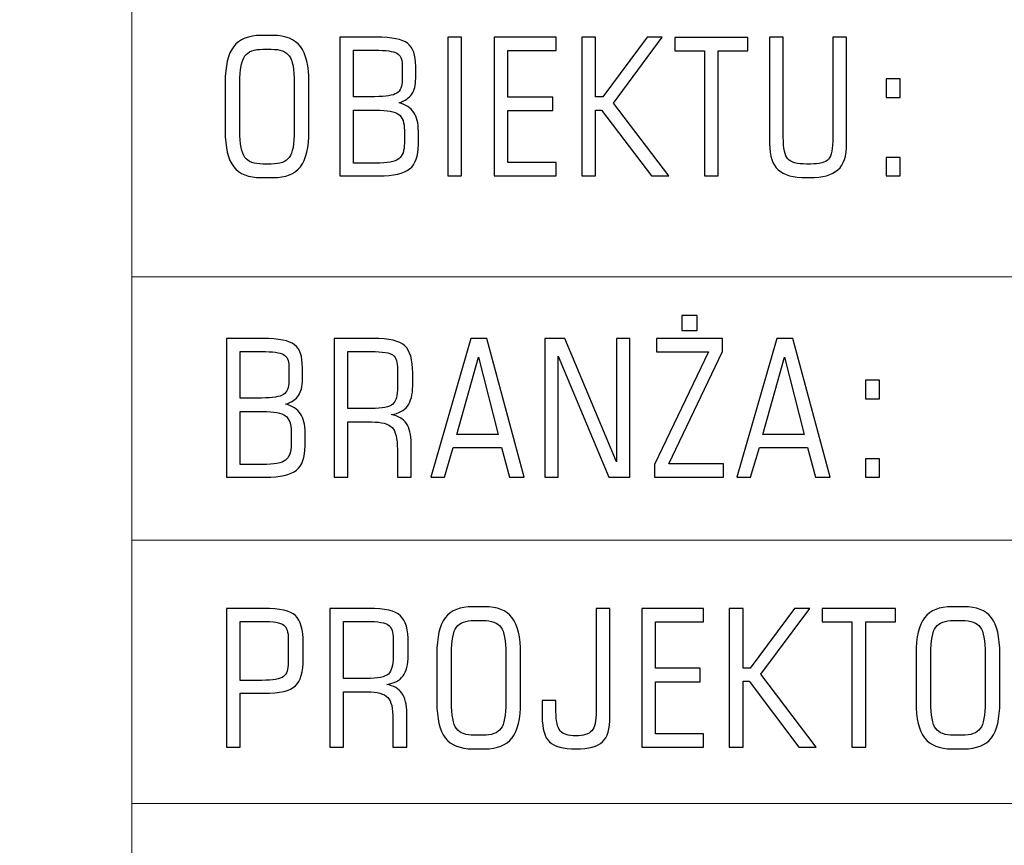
# Model space of a CAD drawing. Header units: metres. Extents: x 6522727 to 6522922, y 5980994 to 5981134.
# Tile 2 of 256: x 6522760.13 to 6522767.54, y 5981008.11 to 5981014.32. Entities that reach past the tile are written whole.
import ezdxf

# ---------------------------------------------------------------- set-up
doc = ezdxf.new("R2010")
doc.units = ezdxf.units.M
doc.header["$MEASUREMENT"] = 0
doc.layers.add('-HYBRIS - PRZYŁĄCZE -  RAMKI', color=7, linetype='Continuous')
doc.layers.add('Level 63', color=7, linetype='Continuous', lineweight=0)

msp = doc.modelspace()

# ---------------------------------------------------------------- linework, layer by layer
at = {"layer": '-HYBRIS - PRZYŁĄCZE -  RAMKI', "color": 7, "lineweight": 20}
msp.add_lwpolyline([(6522760.976, 5980995.4257), (6522810.0819, 5980995.4257), (6522810.0819, 5981022.6016), (6522760.976, 5981022.6016), (6522760.976, 5980995.4257)], close=True, dxfattribs=at)
at = {"layer": '-HYBRIS - PRZYŁĄCZE -  RAMKI', "color": 7}
msp.add_lwpolyline([(6522765.114, 5981011.9841), (6522765.2275, 5981011.9841), (6522765.2275, 5981012.0976), (6522765.114, 5981012.0976), (6522765.114, 5981011.9841)], close=True, dxfattribs=at)
for points, knots in [([(6522762.0381, 5981014.2014), (6522762.133, 5981014.2014), (6522762.2019, 5981014.1738), (6522762.2445, 5981014.1184), (6522762.287, 5981014.0631), (6522762.3083, 5981013.9727), (6522762.3083, 5981013.847), (6522762.3083, 5981013.847), (6522762.3083, 5981013.4848), (6522762.3083, 5981013.4848), (6522762.3083, 5981013.3597), (6522762.287, 5981013.2698), (6522762.2445, 5981013.2149), (6522762.2019, 5981013.16), (6522762.133, 5981013.1327), (6522762.0381, 5981013.1327), (6522762.0381, 5981013.1327), (6522761.9492, 5981013.1327), (6522761.9492, 5981013.1327), (6522761.8535, 5981013.1327), (6522761.7845, 5981013.16), (6522761.7421, 5981013.2149), (6522761.6996, 5981013.2698), (6522761.6783, 5981013.3597), (6522761.6783, 5981013.4848), (6522761.6783, 5981013.4848), (6522761.6783, 5981013.847), (6522761.6783, 5981013.847), (6522761.6783, 5981013.9727), (6522761.6996, 5981014.0631), (6522761.7421, 5981014.1184), (6522761.7845, 5981014.1738), (6522761.8535, 5981014.2014), (6522761.9492, 5981014.2014), (6522761.9492, 5981014.2014), (6522762.0381, 5981014.2014), (6522762.0381, 5981014.2014)], [0, 0, 0, 0, 0.076923, 0.076923, 0.076923, 0.153846, 0.153846, 0.153846, 0.230769, 0.230769, 0.230769, 0.307692, 0.307692, 0.307692, 0.384615, 0.384615, 0.384615, 0.461538, 0.461538, 0.461538, 0.538462, 0.538462, 0.538462, 0.615385, 0.615385, 0.615385, 0.692308, 0.692308, 0.692308, 0.769231, 0.769231, 0.769231, 0.846154, 0.846154, 0.846154, 1, 1, 1, 1]), ([(6522763.1313, 5981013.3815), (6522763.1313, 5981013.2945), (6522763.1095, 5981013.2333), (6522763.0656, 5981013.1983), (6522763.022, 5981013.1631), (6522762.9446, 5981013.1456), (6522762.8338, 5981013.1456), (6522762.8338, 5981013.1456), (6522762.5401, 5981013.1456), (6522762.5401, 5981013.1456), (6522762.5401, 5981013.1456), (6522762.5401, 5981014.1884), (6522762.5401, 5981014.1884), (6522762.5401, 5981014.1884), (6522762.8134, 5981014.1884), (6522762.8134, 5981014.1884), (6522762.9328, 5981014.1884), (6522763.0122, 5981014.1728), (6522763.0517, 5981014.1414), (6522763.0913, 5981014.11), (6522763.1112, 5981014.0527), (6522763.1112, 5981013.9698), (6522763.1112, 5981013.9698), (6522763.1112, 5981013.8787), (6522763.1112, 5981013.8787), (6522763.1112, 5981013.8281), (6522763.1016, 5981013.7888), (6522763.0824, 5981013.7607), (6522763.063, 5981013.7325), (6522763.0309, 5981013.7107), (6522762.9858, 5981013.6946), (6522763.0364, 5981013.6811), (6522763.0733, 5981013.6572), (6522763.0966, 5981013.6234), (6522763.1198, 5981013.5893), (6522763.1313, 5981013.5419), (6522763.1313, 5981013.4805), (6522763.1313, 5981013.4805), (6522763.1313, 5981013.3815), (6522763.1313, 5981013.3815)], [0, 0, 0, 0, 0.071429, 0.071429, 0.071429, 0.142857, 0.142857, 0.142857, 0.214286, 0.214286, 0.214286, 0.285714, 0.285714, 0.285714, 0.357143, 0.357143, 0.357143, 0.428571, 0.428571, 0.428571, 0.5, 0.5, 0.5, 0.571429, 0.571429, 0.571429, 0.642857, 0.642857, 0.642857, 0.714286, 0.714286, 0.714286, 0.785714, 0.785714, 0.785714, 0.857143, 0.857143, 0.857143, 1, 1, 1, 1]), ([(6522763.3519, 5981013.1456), (6522763.3519, 5981013.1456), (6522763.3519, 5981014.1884), (6522763.3519, 5981014.1884), (6522763.3519, 5981014.1884), (6522763.4555, 5981014.1884), (6522763.4555, 5981014.1884), (6522763.4555, 5981014.1884), (6522763.4555, 5981013.1456), (6522763.4555, 5981013.1456), (6522763.4555, 5981013.1456), (6522763.3519, 5981013.1456), (6522763.3519, 5981013.1456)], [0, 0, 0, 0, 0.2, 0.2, 0.2, 0.4, 0.4, 0.4, 0.6, 0.6, 0.6, 1, 1, 1, 1]), ([(6522764.1675, 5981013.2463), (6522764.1675, 5981013.2463), (6522764.1675, 5981013.1456), (6522764.1675, 5981013.1456), (6522764.1675, 5981013.1456), (6522763.7014, 5981013.1456), (6522763.7014, 5981013.1456), (6522763.7014, 5981013.1456), (6522763.7014, 5981014.1884), (6522763.7014, 5981014.1884), (6522763.7014, 5981014.1884), (6522764.1675, 5981014.1884), (6522764.1675, 5981014.1884), (6522764.1675, 5981014.1884), (6522764.1675, 5981014.0877), (6522764.1675, 5981014.0877), (6522764.1675, 5981014.0877), (6522763.805, 5981014.0877), (6522763.805, 5981014.0877), (6522763.805, 5981014.0877), (6522763.805, 5981013.7382), (6522763.805, 5981013.7382), (6522763.805, 5981013.7382), (6522764.1423, 5981013.7382), (6522764.1423, 5981013.7382), (6522764.1423, 5981013.7382), (6522764.1423, 5981013.6375), (6522764.1423, 5981013.6375), (6522764.1423, 5981013.6375), (6522763.805, 5981013.6375), (6522763.805, 5981013.6375), (6522763.805, 5981013.6375), (6522763.805, 5981013.2463), (6522763.805, 5981013.2463), (6522763.805, 5981013.2463), (6522764.1675, 5981013.2463), (6522764.1675, 5981013.2463)], [0, 0, 0, 0, 0.076923, 0.076923, 0.076923, 0.153846, 0.153846, 0.153846, 0.230769, 0.230769, 0.230769, 0.307692, 0.307692, 0.307692, 0.384615, 0.384615, 0.384615, 0.461538, 0.461538, 0.461538, 0.538462, 0.538462, 0.538462, 0.615385, 0.615385, 0.615385, 0.692308, 0.692308, 0.692308, 0.769231, 0.769231, 0.769231, 0.846154, 0.846154, 0.846154, 1, 1, 1, 1]), ([(6522764.3607, 5981013.1456), (6522764.3607, 5981013.1456), (6522764.3607, 5981014.1884), (6522764.3607, 5981014.1884), (6522764.3607, 5981014.1884), (6522764.4643, 5981014.1884), (6522764.4643, 5981014.1884), (6522764.4643, 5981014.1884), (6522764.4643, 5981013.7397), (6522764.4643, 5981013.7397), (6522764.4643, 5981013.7397), (6522764.5175, 5981013.7397), (6522764.5175, 5981013.7397), (6522764.5175, 5981013.7397), (6522764.851, 5981014.1884), (6522764.851, 5981014.1884), (6522764.851, 5981014.1884), (6522764.9661, 5981014.1884), (6522764.9661, 5981014.1884), (6522764.9661, 5981014.1884), (6522764.5983, 5981013.6934), (6522764.5983, 5981013.6934), (6522764.5983, 5981013.6934), (6522765.0138, 5981013.1456), (6522765.0138, 5981013.1456), (6522765.0138, 5981013.1456), (6522764.8841, 5981013.1456), (6522764.8841, 5981013.1456), (6522764.8841, 5981013.1456), (6522764.5091, 5981013.6407), (6522764.5091, 5981013.6407), (6522764.5091, 5981013.6407), (6522764.4643, 5981013.6407), (6522764.4643, 5981013.6407), (6522764.4643, 5981013.6407), (6522764.4643, 5981013.1456), (6522764.4643, 5981013.1456), (6522764.4643, 5981013.1456), (6522764.3607, 5981013.1456), (6522764.3607, 5981013.1456)], [0, 0, 0, 0, 0.071429, 0.071429, 0.071429, 0.142857, 0.142857, 0.142857, 0.214286, 0.214286, 0.214286, 0.285714, 0.285714, 0.285714, 0.357143, 0.357143, 0.357143, 0.428571, 0.428571, 0.428571, 0.5, 0.5, 0.5, 0.571429, 0.571429, 0.571429, 0.642857, 0.642857, 0.642857, 0.714286, 0.714286, 0.714286, 0.785714, 0.785714, 0.785714, 0.857143, 0.857143, 0.857143, 1, 1, 1, 1]), ([(6522765.2832, 5981013.1456), (6522765.2832, 5981013.1456), (6522765.2832, 5981014.0863), (6522765.2832, 5981014.0863), (6522765.2832, 5981014.0863), (6522765.0603, 5981014.0863), (6522765.0603, 5981014.0863), (6522765.0603, 5981014.0863), (6522765.0603, 5981014.187), (6522765.0603, 5981014.187), (6522765.0603, 5981014.187), (6522765.6098, 5981014.187), (6522765.6098, 5981014.187), (6522765.6098, 5981014.187), (6522765.6098, 5981014.0863), (6522765.6098, 5981014.0863), (6522765.6098, 5981014.0863), (6522765.3868, 5981014.0863), (6522765.3868, 5981014.0863), (6522765.3868, 5981014.0863), (6522765.3868, 5981013.1456), (6522765.3868, 5981013.1456), (6522765.3868, 5981013.1456), (6522765.2832, 5981013.1456), (6522765.2832, 5981013.1456)], [0, 0, 0, 0, 0.111111, 0.111111, 0.111111, 0.222222, 0.222222, 0.222222, 0.333333, 0.333333, 0.333333, 0.444444, 0.444444, 0.444444, 0.555556, 0.555556, 0.555556, 0.666667, 0.666667, 0.666667, 0.777778, 0.777778, 0.777778, 1, 1, 1, 1]), ([(6522766.0804, 5981013.2348), (6522766.1477, 5981013.2348), (6522766.1926, 5981013.247), (6522766.2151, 5981013.2712), (6522766.2374, 5981013.2957), (6522766.2487, 5981013.3506), (6522766.2487, 5981013.4364), (6522766.2487, 5981013.4364), (6522766.2487, 5981014.1884), (6522766.2487, 5981014.1884), (6522766.2487, 5981014.1884), (6522766.3522, 5981014.1884), (6522766.3522, 5981014.1884), (6522766.3522, 5981014.1884), (6522766.3522, 5981013.3858), (6522766.3522, 5981013.3858), (6522766.3522, 5981013.2957), (6522766.3306, 5981013.2312), (6522766.2873, 5981013.1916), (6522766.2439, 5981013.1523), (6522766.1731, 5981013.1327), (6522766.0746, 5981013.1327), (6522766.0746, 5981013.1327), (6522766.0502, 5981013.1327), (6522766.0502, 5981013.1327), (6522765.9516, 5981013.1327), (6522765.8809, 5981013.1523), (6522765.8375, 5981013.1916), (6522765.7941, 5981013.2312), (6522765.7726, 5981013.2957), (6522765.7726, 5981013.3858), (6522765.7726, 5981013.3858), (6522765.7726, 5981014.1884), (6522765.7726, 5981014.1884), (6522765.7726, 5981014.1884), (6522765.8761, 5981014.1884), (6522765.8761, 5981014.1884), (6522765.8761, 5981014.1884), (6522765.8761, 5981013.4364), (6522765.8761, 5981013.4364), (6522765.8761, 5981013.353), (6522765.8879, 5981013.2985), (6522765.9111, 5981013.2731), (6522765.9346, 5981013.2475), (6522765.9809, 5981013.2348), (6522766.0502, 5981013.2348), (6522766.0502, 5981013.2348), (6522766.0804, 5981013.2348), (6522766.0804, 5981013.2348)], [0, 0, 0, 0, 0.058824, 0.058824, 0.058824, 0.117647, 0.117647, 0.117647, 0.176471, 0.176471, 0.176471, 0.235294, 0.235294, 0.235294, 0.294118, 0.294118, 0.294118, 0.352941, 0.352941, 0.352941, 0.411765, 0.411765, 0.411765, 0.470588, 0.470588, 0.470588, 0.529412, 0.529412, 0.529412, 0.588235, 0.588235, 0.588235, 0.647059, 0.647059, 0.647059, 0.705882, 0.705882, 0.705882, 0.764706, 0.764706, 0.764706, 0.823529, 0.823529, 0.823529, 0.882353, 0.882353, 0.882353, 1, 1, 1, 1]), ([(6522762.0249, 5981014.0978), (6522762.0249, 5981014.0978), (6522761.9616, 5981014.0978), (6522761.9616, 5981014.0978), (6522761.8957, 5981014.0978), (6522761.8504, 5981014.081), (6522761.826, 5981014.0477), (6522761.8013, 5981014.0142), (6522761.789, 5981013.9473), (6522761.789, 5981013.847), (6522761.789, 5981013.847), (6522761.789, 5981013.4848), (6522761.789, 5981013.4848), (6522761.789, 5981013.3851), (6522761.8013, 5981013.3184), (6522761.826, 5981013.2849), (6522761.8504, 5981013.2516), (6522761.8957, 5981013.2348), (6522761.9616, 5981013.2348), (6522761.9616, 5981013.2348), (6522762.0249, 5981013.2348), (6522762.0249, 5981013.2348), (6522762.0909, 5981013.2348), (6522762.1362, 5981013.2516), (6522762.1606, 5981013.2849), (6522762.1853, 5981013.3184), (6522762.1975, 5981013.3851), (6522762.1975, 5981013.4848), (6522762.1975, 5981013.4848), (6522762.1975, 5981013.847), (6522762.1975, 5981013.847), (6522762.1975, 5981013.9473), (6522762.1853, 5981014.0142), (6522762.1606, 5981014.0477), (6522762.1362, 5981014.081), (6522762.0909, 5981014.0978), (6522762.0249, 5981014.0978)], [0, 0, 0, 0, 0.076923, 0.076923, 0.076923, 0.153846, 0.153846, 0.153846, 0.230769, 0.230769, 0.230769, 0.307692, 0.307692, 0.307692, 0.384615, 0.384615, 0.384615, 0.461538, 0.461538, 0.461538, 0.538462, 0.538462, 0.538462, 0.615385, 0.615385, 0.615385, 0.692308, 0.692308, 0.692308, 0.769231, 0.769231, 0.769231, 0.846154, 0.846154, 0.846154, 1, 1, 1, 1]), ([(6522762.6437, 5981013.7411), (6522762.6437, 5981013.7411), (6522762.8036, 5981013.7411), (6522762.8036, 5981013.7411), (6522762.8868, 5981013.7411), (6522762.9419, 5981013.75), (6522762.9688, 5981013.7677), (6522762.9956, 5981013.7854), (6522763.0091, 5981013.8188), (6522763.0091, 5981013.8674), (6522763.0091, 5981013.8674), (6522763.0091, 5981013.9825), (6522763.0091, 5981013.9825), (6522763.0091, 5981014.0237), (6522762.9959, 5981014.052), (6522762.9695, 5981014.0674), (6522762.9431, 5981014.083), (6522762.8878, 5981014.0906), (6522762.8036, 5981014.0906), (6522762.8036, 5981014.0906), (6522762.6437, 5981014.0906), (6522762.6437, 5981014.0906), (6522762.6437, 5981014.0906), (6522762.6437, 5981013.7411), (6522762.6437, 5981013.7411)], [0, 0, 0, 0, 0.111111, 0.111111, 0.111111, 0.222222, 0.222222, 0.222222, 0.333333, 0.333333, 0.333333, 0.444444, 0.444444, 0.444444, 0.555556, 0.555556, 0.555556, 0.666667, 0.666667, 0.666667, 0.777778, 0.777778, 0.777778, 1, 1, 1, 1]), ([(6522766.6488, 5981013.7353), (6522766.6488, 5981013.7353), (6522766.6488, 5981013.8749), (6522766.6488, 5981013.8749), (6522766.6488, 5981013.8749), (6522766.7552, 5981013.8749), (6522766.7552, 5981013.8749), (6522766.7552, 5981013.8749), (6522766.7552, 5981013.7353), (6522766.7552, 5981013.7353), (6522766.7552, 5981013.7353), (6522766.6488, 5981013.7353), (6522766.6488, 5981013.7353)], [0, 0, 0, 0, 0.2, 0.2, 0.2, 0.4, 0.4, 0.4, 0.6, 0.6, 0.6, 1, 1, 1, 1]), ([(6522763.0263, 5981013.3928), (6522763.0263, 5981013.3928), (6522763.0263, 5981013.4874), (6522763.0263, 5981013.4874), (6522763.0263, 5981013.5459), (6522763.0122, 5981013.586), (6522762.9839, 5981013.6078), (6522762.9554, 5981013.6296), (6522762.8978, 5981013.6404), (6522762.8106, 5981013.6404), (6522762.8106, 5981013.6404), (6522762.6437, 5981013.6404), (6522762.6437, 5981013.6404), (6522762.6437, 5981013.6404), (6522762.6437, 5981013.242), (6522762.6437, 5981013.242), (6522762.6437, 5981013.242), (6522762.8106, 5981013.242), (6522762.8106, 5981013.242), (6522762.8983, 5981013.242), (6522762.9561, 5981013.2527), (6522762.9841, 5981013.2743), (6522763.0122, 5981013.2957), (6522763.0263, 5981013.3352), (6522763.0263, 5981013.3928)], [0, 0, 0, 0, 0.111111, 0.111111, 0.111111, 0.222222, 0.222222, 0.222222, 0.333333, 0.333333, 0.333333, 0.444444, 0.444444, 0.444444, 0.555556, 0.555556, 0.555556, 0.666667, 0.666667, 0.666667, 0.777778, 0.777778, 0.777778, 1, 1, 1, 1]), ([(6522766.6488, 5981013.1456), (6522766.6488, 5981013.1456), (6522766.6488, 5981013.2851), (6522766.6488, 5981013.2851), (6522766.6488, 5981013.2851), (6522766.7552, 5981013.2851), (6522766.7552, 5981013.2851), (6522766.7552, 5981013.2851), (6522766.7552, 5981013.1456), (6522766.7552, 5981013.1456), (6522766.7552, 5981013.1456), (6522766.6488, 5981013.1456), (6522766.6488, 5981013.1456)], [0, 0, 0, 0, 0.2, 0.2, 0.2, 0.4, 0.4, 0.4, 0.6, 0.6, 0.6, 1, 1, 1, 1]), ([(6522762.2795, 5981011.1169), (6522762.2795, 5981011.0298), (6522762.2577, 5981010.9687), (6522762.2138, 5981010.9337), (6522762.1702, 5981010.8985), (6522762.0928, 5981010.881), (6522761.982, 5981010.881), (6522761.982, 5981010.881), (6522761.6883, 5981010.881), (6522761.6883, 5981010.881), (6522761.6883, 5981010.881), (6522761.6883, 5981011.9238), (6522761.6883, 5981011.9238), (6522761.6883, 5981011.9238), (6522761.9616, 5981011.9238), (6522761.9616, 5981011.9238), (6522762.081, 5981011.9238), (6522762.1604, 5981011.9082), (6522762.1999, 5981011.8768), (6522762.2395, 5981011.8454), (6522762.2594, 5981011.7881), (6522762.2594, 5981011.7052), (6522762.2594, 5981011.7052), (6522762.2594, 5981011.6141), (6522762.2594, 5981011.6141), (6522762.2594, 5981011.5635), (6522762.2498, 5981011.5242), (6522762.2306, 5981011.4961), (6522762.2112, 5981011.4678), (6522762.1791, 5981011.446), (6522762.134, 5981011.43), (6522762.1846, 5981011.4165), (6522762.2215, 5981011.3926), (6522762.2448, 5981011.3587), (6522762.268, 5981011.3247), (6522762.2795, 5981011.2772), (6522762.2795, 5981011.2159), (6522762.2795, 5981011.2159), (6522762.2795, 5981011.1169), (6522762.2795, 5981011.1169)], [0, 0, 0, 0, 0.071429, 0.071429, 0.071429, 0.142857, 0.142857, 0.142857, 0.214286, 0.214286, 0.214286, 0.285714, 0.285714, 0.285714, 0.357143, 0.357143, 0.357143, 0.428571, 0.428571, 0.428571, 0.5, 0.5, 0.5, 0.571429, 0.571429, 0.571429, 0.642857, 0.642857, 0.642857, 0.714286, 0.714286, 0.714286, 0.785714, 0.785714, 0.785714, 0.857143, 0.857143, 0.857143, 1, 1, 1, 1]), ([(6522762.6008, 5981011.2967), (6522762.6008, 5981011.2967), (6522762.6008, 5981010.881), (6522762.6008, 5981010.881), (6522762.6008, 5981010.881), (6522762.4972, 5981010.881), (6522762.4972, 5981010.881), (6522762.4972, 5981010.881), (6522762.4972, 5981011.9238), (6522762.4972, 5981011.9238), (6522762.4972, 5981011.9238), (6522762.7909, 5981011.9238), (6522762.7909, 5981011.9238), (6522762.9112, 5981011.9238), (6522762.9908, 5981011.9056), (6522763.0299, 5981011.8689), (6522763.069, 5981011.8325), (6522763.0884, 5981011.7644), (6522763.0884, 5981011.6647), (6522763.0884, 5981011.6647), (6522763.0884, 5981011.5685), (6522763.0884, 5981011.5685), (6522763.0884, 5981011.5016), (6522763.0752, 5981011.4508), (6522763.0491, 5981011.4158), (6522763.023, 5981011.381), (6522762.9822, 5981011.36), (6522762.9271, 5981011.353), (6522762.9786, 5981011.3427), (6522763.0165, 5981011.3202), (6522763.0407, 5981011.2856), (6522763.0649, 5981011.2509), (6522763.0769, 5981011.2015), (6522763.0769, 5981011.1372), (6522763.0769, 5981011.1372), (6522763.0769, 5981010.881), (6522763.0769, 5981010.881), (6522763.0769, 5981010.881), (6522762.9733, 5981010.881), (6522762.9733, 5981010.881), (6522762.9733, 5981010.881), (6522762.9733, 5981011.0895), (6522762.9733, 5981011.0895), (6522762.9733, 5981011.1725), (6522762.9601, 5981011.2276), (6522762.9338, 5981011.2552), (6522762.9074, 5981011.2828), (6522762.8556, 5981011.2967), (6522762.7789, 5981011.2967), (6522762.7789, 5981011.2967), (6522762.6008, 5981011.2967), (6522762.6008, 5981011.2967)], [0, 0, 0, 0, 0.055556, 0.055556, 0.055556, 0.111111, 0.111111, 0.111111, 0.166667, 0.166667, 0.166667, 0.222222, 0.222222, 0.222222, 0.277778, 0.277778, 0.277778, 0.333333, 0.333333, 0.333333, 0.388889, 0.388889, 0.388889, 0.444444, 0.444444, 0.444444, 0.5, 0.5, 0.5, 0.555556, 0.555556, 0.555556, 0.611111, 0.611111, 0.611111, 0.666667, 0.666667, 0.666667, 0.722222, 0.722222, 0.722222, 0.777778, 0.777778, 0.777778, 0.833333, 0.833333, 0.833333, 0.888889, 0.888889, 0.888889, 1, 1, 1, 1]), ([(6522763.2253, 5981010.881), (6522763.2253, 5981010.881), (6522763.5247, 5981011.9238), (6522763.5247, 5981011.9238), (6522763.5247, 5981011.9238), (6522763.6455, 5981011.9238), (6522763.6455, 5981011.9238), (6522763.6455, 5981011.9238), (6522763.9272, 5981010.881), (6522763.9272, 5981010.881), (6522763.9272, 5981010.881), (6522763.8155, 5981010.881), (6522763.8155, 5981010.881), (6522763.8155, 5981010.881), (6522763.7566, 5981011.1054), (6522763.7566, 5981011.1054), (6522763.7566, 5981011.1054), (6522763.3941, 5981011.1054), (6522763.3941, 5981011.1054), (6522763.3941, 5981011.1054), (6522763.3286, 5981010.881), (6522763.3286, 5981010.881), (6522763.3286, 5981010.881), (6522763.2253, 5981010.881), (6522763.2253, 5981010.881)], [0, 0, 0, 0, 0.111111, 0.111111, 0.111111, 0.222222, 0.222222, 0.222222, 0.333333, 0.333333, 0.333333, 0.444444, 0.444444, 0.444444, 0.555556, 0.555556, 0.555556, 0.666667, 0.666667, 0.666667, 0.777778, 0.777778, 0.777778, 1, 1, 1, 1]), ([(6522764.0812, 5981010.881), (6522764.0812, 5981010.881), (6522764.0812, 5981011.9238), (6522764.0812, 5981011.9238), (6522764.0812, 5981011.9238), (6522764.2339, 5981011.9238), (6522764.2339, 5981011.9238), (6522764.2339, 5981011.9238), (6522764.6206, 5981010.9975), (6522764.6206, 5981010.9975), (6522764.6206, 5981010.9975), (6522764.6206, 5981011.9238), (6522764.6206, 5981011.9238), (6522764.6206, 5981011.9238), (6522764.7213, 5981011.9238), (6522764.7213, 5981011.9238), (6522764.7213, 5981011.9238), (6522764.7213, 5981010.881), (6522764.7213, 5981010.881), (6522764.7213, 5981010.881), (6522764.563, 5981010.881), (6522764.563, 5981010.881), (6522764.563, 5981010.881), (6522764.1819, 5981011.791), (6522764.1819, 5981011.791), (6522764.1819, 5981011.791), (6522764.1819, 5981010.881), (6522764.1819, 5981010.881), (6522764.1819, 5981010.881), (6522764.0812, 5981010.881), (6522764.0812, 5981010.881)], [0, 0, 0, 0, 0.090909, 0.090909, 0.090909, 0.181818, 0.181818, 0.181818, 0.272727, 0.272727, 0.272727, 0.363636, 0.363636, 0.363636, 0.454545, 0.454545, 0.454545, 0.545455, 0.545455, 0.545455, 0.636364, 0.636364, 0.636364, 0.727273, 0.727273, 0.727273, 0.818182, 0.818182, 0.818182, 1, 1, 1, 1]), ([(6522764.9071, 5981010.881), (6522764.9071, 5981010.881), (6522764.9071, 5981010.9773), (6522764.9071, 5981010.9773), (6522764.9071, 5981010.9773), (6522765.3132, 5981011.8231), (6522765.3132, 5981011.8231), (6522765.3132, 5981011.8231), (6522764.9212, 5981011.8231), (6522764.9212, 5981011.8231), (6522764.9212, 5981011.8231), (6522764.9212, 5981011.9238), (6522764.9212, 5981011.9238), (6522764.9212, 5981011.9238), (6522765.4194, 5981011.9238), (6522765.4194, 5981011.9238), (6522765.4194, 5981011.9238), (6522765.4194, 5981011.8263), (6522765.4194, 5981011.8263), (6522765.4194, 5981011.8263), (6522765.014, 5981010.9816), (6522765.014, 5981010.9816), (6522765.014, 5981010.9816), (6522765.4264, 5981010.9816), (6522765.4264, 5981010.9816), (6522765.4264, 5981010.9816), (6522765.4264, 5981010.881), (6522765.4264, 5981010.881), (6522765.4264, 5981010.881), (6522764.9071, 5981010.881), (6522764.9071, 5981010.881)], [0, 0, 0, 0, 0.090909, 0.090909, 0.090909, 0.181818, 0.181818, 0.181818, 0.272727, 0.272727, 0.272727, 0.363636, 0.363636, 0.363636, 0.454545, 0.454545, 0.454545, 0.545455, 0.545455, 0.545455, 0.636364, 0.636364, 0.636364, 0.727273, 0.727273, 0.727273, 0.818182, 0.818182, 0.818182, 1, 1, 1, 1]), ([(6522765.527, 5981010.881), (6522765.527, 5981010.881), (6522765.8265, 5981011.9238), (6522765.8265, 5981011.9238), (6522765.8265, 5981011.9238), (6522765.9473, 5981011.9238), (6522765.9473, 5981011.9238), (6522765.9473, 5981011.9238), (6522766.229, 5981010.881), (6522766.229, 5981010.881), (6522766.229, 5981010.881), (6522766.1173, 5981010.881), (6522766.1173, 5981010.881), (6522766.1173, 5981010.881), (6522766.0583, 5981011.1054), (6522766.0583, 5981011.1054), (6522766.0583, 5981011.1054), (6522765.6958, 5981011.1054), (6522765.6958, 5981011.1054), (6522765.6958, 5981011.1054), (6522765.6304, 5981010.881), (6522765.6304, 5981010.881), (6522765.6304, 5981010.881), (6522765.527, 5981010.881), (6522765.527, 5981010.881)], [0, 0, 0, 0, 0.111111, 0.111111, 0.111111, 0.222222, 0.222222, 0.222222, 0.333333, 0.333333, 0.333333, 0.444444, 0.444444, 0.444444, 0.555556, 0.555556, 0.555556, 0.666667, 0.666667, 0.666667, 0.777778, 0.777778, 0.777778, 1, 1, 1, 1]), ([(6522761.7919, 5981011.4765), (6522761.7919, 5981011.4765), (6522761.9518, 5981011.4765), (6522761.9518, 5981011.4765), (6522762.035, 5981011.4765), (6522762.0901, 5981011.4853), (6522762.117, 5981011.5031), (6522762.1438, 5981011.5208), (6522762.1573, 5981011.5541), (6522762.1573, 5981011.6028), (6522762.1573, 5981011.6028), (6522762.1573, 5981011.7179), (6522762.1573, 5981011.7179), (6522762.1573, 5981011.7591), (6522762.1441, 5981011.7874), (6522762.1177, 5981011.8028), (6522762.0913, 5981011.8183), (6522762.036, 5981011.826), (6522761.9518, 5981011.826), (6522761.9518, 5981011.826), (6522761.7919, 5981011.826), (6522761.7919, 5981011.826), (6522761.7919, 5981011.826), (6522761.7919, 5981011.4765), (6522761.7919, 5981011.4765)], [0, 0, 0, 0, 0.111111, 0.111111, 0.111111, 0.222222, 0.222222, 0.222222, 0.333333, 0.333333, 0.333333, 0.444444, 0.444444, 0.444444, 0.555556, 0.555556, 0.555556, 0.666667, 0.666667, 0.666667, 0.777778, 0.777778, 0.777778, 1, 1, 1, 1]), ([(6522762.7748, 5981011.826), (6522762.7748, 5981011.826), (6522762.6008, 5981011.826), (6522762.6008, 5981011.826), (6522762.6008, 5981011.826), (6522762.6008, 5981011.3974), (6522762.6008, 5981011.3974), (6522762.6008, 5981011.3974), (6522762.7748, 5981011.3974), (6522762.7748, 5981011.3974), (6522762.8599, 5981011.3974), (6522762.9146, 5981011.4084), (6522762.9386, 5981011.4307), (6522762.9628, 5981011.453), (6522762.9747, 5981011.4957), (6522762.9747, 5981011.5587), (6522762.9747, 5981011.5587), (6522762.9747, 5981011.6934), (6522762.9747, 5981011.6934), (6522762.9747, 5981011.745), (6522762.9635, 5981011.7797), (6522762.9407, 5981011.7982), (6522762.918, 5981011.8166), (6522762.8628, 5981011.826), (6522762.7748, 5981011.826)], [0, 0, 0, 0, 0.111111, 0.111111, 0.111111, 0.222222, 0.222222, 0.222222, 0.333333, 0.333333, 0.333333, 0.444444, 0.444444, 0.444444, 0.555556, 0.555556, 0.555556, 0.666667, 0.666667, 0.666667, 0.777778, 0.777778, 0.777778, 1, 1, 1, 1]), ([(6522763.4207, 5981011.2017), (6522763.4207, 5981011.2017), (6522763.7304, 5981011.2017), (6522763.7304, 5981011.2017), (6522763.7304, 5981011.2017), (6522763.5823, 5981011.7826), (6522763.5823, 5981011.7826), (6522763.5823, 5981011.7826), (6522763.4207, 5981011.2017), (6522763.4207, 5981011.2017)], [0, 0, 0, 0, 0.25, 0.25, 0.25, 0.5, 0.5, 0.5, 1, 1, 1, 1]), ([(6522765.7224, 5981011.2017), (6522765.7224, 5981011.2017), (6522766.0322, 5981011.2017), (6522766.0322, 5981011.2017), (6522766.0322, 5981011.2017), (6522765.884, 5981011.7826), (6522765.884, 5981011.7826), (6522765.884, 5981011.7826), (6522765.7224, 5981011.2017), (6522765.7224, 5981011.2017)], [0, 0, 0, 0, 0.25, 0.25, 0.25, 0.5, 0.5, 0.5, 1, 1, 1, 1]), ([(6522766.4932, 5981011.4707), (6522766.4932, 5981011.4707), (6522766.4932, 5981011.6102), (6522766.4932, 5981011.6102), (6522766.4932, 5981011.6102), (6522766.5996, 5981011.6102), (6522766.5996, 5981011.6102), (6522766.5996, 5981011.6102), (6522766.5996, 5981011.4707), (6522766.5996, 5981011.4707), (6522766.5996, 5981011.4707), (6522766.4932, 5981011.4707), (6522766.4932, 5981011.4707)], [0, 0, 0, 0, 0.2, 0.2, 0.2, 0.4, 0.4, 0.4, 0.6, 0.6, 0.6, 1, 1, 1, 1]), ([(6522762.1745, 5981011.1281), (6522762.1745, 5981011.1281), (6522762.1745, 5981011.2228), (6522762.1745, 5981011.2228), (6522762.1745, 5981011.2813), (6522762.1604, 5981011.3214), (6522762.1321, 5981011.3432), (6522762.1036, 5981011.365), (6522762.046, 5981011.3758), (6522761.9588, 5981011.3758), (6522761.9588, 5981011.3758), (6522761.7919, 5981011.3758), (6522761.7919, 5981011.3758), (6522761.7919, 5981011.3758), (6522761.7919, 5981010.9773), (6522761.7919, 5981010.9773), (6522761.7919, 5981010.9773), (6522761.9588, 5981010.9773), (6522761.9588, 5981010.9773), (6522762.0465, 5981010.9773), (6522762.1043, 5981010.9881), (6522762.1323, 5981011.0097), (6522762.1604, 5981011.0311), (6522762.1745, 5981011.0706), (6522762.1745, 5981011.1281)], [0, 0, 0, 0, 0.111111, 0.111111, 0.111111, 0.222222, 0.222222, 0.222222, 0.333333, 0.333333, 0.333333, 0.444444, 0.444444, 0.444444, 0.555556, 0.555556, 0.555556, 0.666667, 0.666667, 0.666667, 0.777778, 0.777778, 0.777778, 1, 1, 1, 1]), ([(6522766.4932, 5981010.881), (6522766.4932, 5981010.881), (6522766.4932, 5981011.0205), (6522766.4932, 5981011.0205), (6522766.4932, 5981011.0205), (6522766.5996, 5981011.0205), (6522766.5996, 5981011.0205), (6522766.5996, 5981011.0205), (6522766.5996, 5981010.881), (6522766.5996, 5981010.881), (6522766.5996, 5981010.881), (6522766.4932, 5981010.881), (6522766.4932, 5981010.881)], [0, 0, 0, 0, 0.2, 0.2, 0.2, 0.4, 0.4, 0.4, 0.6, 0.6, 0.6, 1, 1, 1, 1]), ([(6522762.2651, 5981009.5167), (6522762.2651, 5981009.4163), (6522762.2457, 5981009.3482), (6522762.2069, 5981009.3122), (6522762.1681, 5981009.276), (6522762.0887, 5981009.2581), (6522761.9688, 5981009.2581), (6522761.9688, 5981009.2581), (6522761.7919, 5981009.2581), (6522761.7919, 5981009.2581), (6522761.7919, 5981009.2581), (6522761.7919, 5981008.8524), (6522761.7919, 5981008.8524), (6522761.7919, 5981008.8524), (6522761.6883, 5981008.8524), (6522761.6883, 5981008.8524), (6522761.6883, 5981008.8524), (6522761.6883, 5981009.8953), (6522761.6883, 5981009.8953), (6522761.6883, 5981009.8953), (6522761.9688, 5981009.8953), (6522761.9688, 5981009.8953), (6522762.0887, 5981009.8953), (6522762.1681, 5981009.877), (6522762.2069, 5981009.8408), (6522762.2457, 5981009.8044), (6522762.2651, 5981009.7363), (6522762.2651, 5981009.6359), (6522762.2651, 5981009.6359), (6522762.2651, 5981009.5167), (6522762.2651, 5981009.5167)], [0, 0, 0, 0, 0.090909, 0.090909, 0.090909, 0.181818, 0.181818, 0.181818, 0.272727, 0.272727, 0.272727, 0.363636, 0.363636, 0.363636, 0.454545, 0.454545, 0.454545, 0.545455, 0.545455, 0.545455, 0.636364, 0.636364, 0.636364, 0.727273, 0.727273, 0.727273, 0.818182, 0.818182, 0.818182, 1, 1, 1, 1]), ([(6522762.5677, 5981009.2681), (6522762.5677, 5981009.2681), (6522762.5677, 5981008.8524), (6522762.5677, 5981008.8524), (6522762.5677, 5981008.8524), (6522762.4641, 5981008.8524), (6522762.4641, 5981008.8524), (6522762.4641, 5981008.8524), (6522762.4641, 5981009.8953), (6522762.4641, 5981009.8953), (6522762.4641, 5981009.8953), (6522762.7578, 5981009.8953), (6522762.7578, 5981009.8953), (6522762.8782, 5981009.8953), (6522762.9578, 5981009.877), (6522762.9968, 5981009.8404), (6522763.0359, 5981009.8039), (6522763.0553, 5981009.7358), (6522763.0553, 5981009.6361), (6522763.0553, 5981009.6361), (6522763.0553, 5981009.54), (6522763.0553, 5981009.54), (6522763.0553, 5981009.4731), (6522763.0421, 5981009.4223), (6522763.016, 5981009.3873), (6522762.9899, 5981009.3525), (6522762.9491, 5981009.3314), (6522762.894, 5981009.3245), (6522762.9455, 5981009.3142), (6522762.9834, 5981009.2916), (6522763.0076, 5981009.2571), (6522763.0318, 5981009.2223), (6522763.0438, 5981009.173), (6522763.0438, 5981009.1087), (6522763.0438, 5981009.1087), (6522763.0438, 5981008.8524), (6522763.0438, 5981008.8524), (6522763.0438, 5981008.8524), (6522762.9403, 5981008.8524), (6522762.9403, 5981008.8524), (6522762.9403, 5981008.8524), (6522762.9403, 5981009.061), (6522762.9403, 5981009.061), (6522762.9403, 5981009.1439), (6522762.9271, 5981009.1991), (6522762.9007, 5981009.2266), (6522762.8743, 5981009.2542), (6522762.8226, 5981009.2681), (6522762.7458, 5981009.2681), (6522762.7458, 5981009.2681), (6522762.5677, 5981009.2681), (6522762.5677, 5981009.2681)], [0, 0, 0, 0, 0.055556, 0.055556, 0.055556, 0.111111, 0.111111, 0.111111, 0.166667, 0.166667, 0.166667, 0.222222, 0.222222, 0.222222, 0.277778, 0.277778, 0.277778, 0.333333, 0.333333, 0.333333, 0.388889, 0.388889, 0.388889, 0.444444, 0.444444, 0.444444, 0.5, 0.5, 0.5, 0.555556, 0.555556, 0.555556, 0.611111, 0.611111, 0.611111, 0.666667, 0.666667, 0.666667, 0.722222, 0.722222, 0.722222, 0.777778, 0.777778, 0.777778, 0.833333, 0.833333, 0.833333, 0.888889, 0.888889, 0.888889, 1, 1, 1, 1]), ([(6522763.6297, 5981009.9082), (6522763.7247, 5981009.9082), (6522763.7935, 5981009.8806), (6522763.8361, 5981009.8253), (6522763.8786, 5981009.7699), (6522763.8999, 5981009.6795), (6522763.8999, 5981009.5539), (6522763.8999, 5981009.5539), (6522763.8999, 5981009.1917), (6522763.8999, 5981009.1917), (6522763.8999, 5981009.0665), (6522763.8786, 5981008.9766), (6522763.8361, 5981008.9217), (6522763.7935, 5981008.8668), (6522763.7247, 5981008.8395), (6522763.6297, 5981008.8395), (6522763.6297, 5981008.8395), (6522763.5408, 5981008.8395), (6522763.5408, 5981008.8395), (6522763.4452, 5981008.8395), (6522763.3761, 5981008.8668), (6522763.3337, 5981008.9217), (6522763.2913, 5981008.9766), (6522763.2699, 5981009.0665), (6522763.2699, 5981009.1917), (6522763.2699, 5981009.1917), (6522763.2699, 5981009.5539), (6522763.2699, 5981009.5539), (6522763.2699, 5981009.6795), (6522763.2913, 5981009.7699), (6522763.3337, 5981009.8253), (6522763.3761, 5981009.8806), (6522763.4452, 5981009.9082), (6522763.5408, 5981009.9082), (6522763.5408, 5981009.9082), (6522763.6297, 5981009.9082), (6522763.6297, 5981009.9082)], [0, 0, 0, 0, 0.076923, 0.076923, 0.076923, 0.153846, 0.153846, 0.153846, 0.230769, 0.230769, 0.230769, 0.307692, 0.307692, 0.307692, 0.384615, 0.384615, 0.384615, 0.461538, 0.461538, 0.461538, 0.538462, 0.538462, 0.538462, 0.615385, 0.615385, 0.615385, 0.692308, 0.692308, 0.692308, 0.769231, 0.769231, 0.769231, 0.846154, 0.846154, 0.846154, 1, 1, 1, 1]), ([(6522764.5719, 5981009.8953), (6522764.5719, 5981009.8953), (6522764.5719, 5981009.0826), (6522764.5719, 5981009.0826), (6522764.5719, 5981008.9903), (6522764.5535, 5981008.9267), (6522764.5168, 5981008.8917), (6522764.4801, 5981008.857), (6522764.4134, 5981008.8395), (6522764.3171, 5981008.8395), (6522764.2205, 5981008.8395), (6522764.1541, 5981008.857), (6522764.1176, 5981008.8917), (6522764.0809, 5981008.9267), (6522764.0627, 5981008.9903), (6522764.0627, 5981009.0826), (6522764.0627, 5981009.0826), (6522764.0627, 5981009.2034), (6522764.0627, 5981009.2034), (6522764.0627, 5981009.2034), (6522764.1663, 5981009.2034), (6522764.1663, 5981009.2034), (6522764.1663, 5981009.2034), (6522764.1663, 5981009.1212), (6522764.1663, 5981009.1212), (6522764.1663, 5981009.0483), (6522764.1768, 5981008.9994), (6522764.1979, 5981008.9745), (6522764.219, 5981008.9497), (6522764.2583, 5981008.9373), (6522764.3159, 5981008.9373), (6522764.3739, 5981008.9373), (6522764.4139, 5981008.95), (6522764.4358, 5981008.9752), (6522764.4576, 5981009.0006), (6522764.4684, 5981009.0492), (6522764.4684, 5981009.1212), (6522764.4684, 5981009.1212), (6522764.4684, 5981009.8953), (6522764.4684, 5981009.8953), (6522764.4684, 5981009.8953), (6522764.5719, 5981009.8953), (6522764.5719, 5981009.8953)], [0, 0, 0, 0, 0.066667, 0.066667, 0.066667, 0.133333, 0.133333, 0.133333, 0.2, 0.2, 0.2, 0.266667, 0.266667, 0.266667, 0.333333, 0.333333, 0.333333, 0.4, 0.4, 0.4, 0.466667, 0.466667, 0.466667, 0.533333, 0.533333, 0.533333, 0.6, 0.6, 0.6, 0.666667, 0.666667, 0.666667, 0.733333, 0.733333, 0.733333, 0.8, 0.8, 0.8, 0.866667, 0.866667, 0.866667, 1, 1, 1, 1]), ([(6522765.2768, 5981008.9531), (6522765.2768, 5981008.9531), (6522765.2768, 5981008.8524), (6522765.2768, 5981008.8524), (6522765.2768, 5981008.8524), (6522764.8107, 5981008.8524), (6522764.8107, 5981008.8524), (6522764.8107, 5981008.8524), (6522764.8107, 5981009.8953), (6522764.8107, 5981009.8953), (6522764.8107, 5981009.8953), (6522765.2768, 5981009.8953), (6522765.2768, 5981009.8953), (6522765.2768, 5981009.8953), (6522765.2768, 5981009.7946), (6522765.2768, 5981009.7946), (6522765.2768, 5981009.7946), (6522764.9143, 5981009.7946), (6522764.9143, 5981009.7946), (6522764.9143, 5981009.7946), (6522764.9143, 5981009.445), (6522764.9143, 5981009.445), (6522764.9143, 5981009.445), (6522765.2516, 5981009.445), (6522765.2516, 5981009.445), (6522765.2516, 5981009.445), (6522765.2516, 5981009.3444), (6522765.2516, 5981009.3444), (6522765.2516, 5981009.3444), (6522764.9143, 5981009.3444), (6522764.9143, 5981009.3444), (6522764.9143, 5981009.3444), (6522764.9143, 5981008.9531), (6522764.9143, 5981008.9531), (6522764.9143, 5981008.9531), (6522765.2768, 5981008.9531), (6522765.2768, 5981008.9531)], [0, 0, 0, 0, 0.076923, 0.076923, 0.076923, 0.153846, 0.153846, 0.153846, 0.230769, 0.230769, 0.230769, 0.307692, 0.307692, 0.307692, 0.384615, 0.384615, 0.384615, 0.461538, 0.461538, 0.461538, 0.538462, 0.538462, 0.538462, 0.615385, 0.615385, 0.615385, 0.692308, 0.692308, 0.692308, 0.769231, 0.769231, 0.769231, 0.846154, 0.846154, 0.846154, 1, 1, 1, 1]), ([(6522765.47, 5981008.8524), (6522765.47, 5981008.8524), (6522765.47, 5981009.8953), (6522765.47, 5981009.8953), (6522765.47, 5981009.8953), (6522765.5736, 5981009.8953), (6522765.5736, 5981009.8953), (6522765.5736, 5981009.8953), (6522765.5736, 5981009.4465), (6522765.5736, 5981009.4465), (6522765.5736, 5981009.4465), (6522765.6268, 5981009.4465), (6522765.6268, 5981009.4465), (6522765.6268, 5981009.4465), (6522765.9603, 5981009.8953), (6522765.9603, 5981009.8953), (6522765.9603, 5981009.8953), (6522766.0753, 5981009.8953), (6522766.0753, 5981009.8953), (6522766.0753, 5981009.8953), (6522765.7076, 5981009.4002), (6522765.7076, 5981009.4002), (6522765.7076, 5981009.4002), (6522766.123, 5981008.8524), (6522766.123, 5981008.8524), (6522766.123, 5981008.8524), (6522765.9933, 5981008.8524), (6522765.9933, 5981008.8524), (6522765.9933, 5981008.8524), (6522765.6184, 5981009.3475), (6522765.6184, 5981009.3475), (6522765.6184, 5981009.3475), (6522765.5736, 5981009.3475), (6522765.5736, 5981009.3475), (6522765.5736, 5981009.3475), (6522765.5736, 5981008.8524), (6522765.5736, 5981008.8524), (6522765.5736, 5981008.8524), (6522765.47, 5981008.8524), (6522765.47, 5981008.8524)], [0, 0, 0, 0, 0.071429, 0.071429, 0.071429, 0.142857, 0.142857, 0.142857, 0.214286, 0.214286, 0.214286, 0.285714, 0.285714, 0.285714, 0.357143, 0.357143, 0.357143, 0.428571, 0.428571, 0.428571, 0.5, 0.5, 0.5, 0.571429, 0.571429, 0.571429, 0.642857, 0.642857, 0.642857, 0.714286, 0.714286, 0.714286, 0.785714, 0.785714, 0.785714, 0.857143, 0.857143, 0.857143, 1, 1, 1, 1]), ([(6522766.3925, 5981008.8524), (6522766.3925, 5981008.8524), (6522766.3925, 5981009.7932), (6522766.3925, 5981009.7932), (6522766.3925, 5981009.7932), (6522766.1695, 5981009.7932), (6522766.1695, 5981009.7932), (6522766.1695, 5981009.7932), (6522766.1695, 5981009.8938), (6522766.1695, 5981009.8938), (6522766.1695, 5981009.8938), (6522766.719, 5981009.8938), (6522766.719, 5981009.8938), (6522766.719, 5981009.8938), (6522766.719, 5981009.7932), (6522766.719, 5981009.7932), (6522766.719, 5981009.7932), (6522766.4961, 5981009.7932), (6522766.4961, 5981009.7932), (6522766.4961, 5981009.7932), (6522766.4961, 5981008.8524), (6522766.4961, 5981008.8524), (6522766.4961, 5981008.8524), (6522766.3925, 5981008.8524), (6522766.3925, 5981008.8524)], [0, 0, 0, 0, 0.111111, 0.111111, 0.111111, 0.222222, 0.222222, 0.222222, 0.333333, 0.333333, 0.333333, 0.444444, 0.444444, 0.444444, 0.555556, 0.555556, 0.555556, 0.666667, 0.666667, 0.666667, 0.777778, 0.777778, 0.777778, 1, 1, 1, 1]), ([(6522767.2345, 5981009.9082), (6522767.3294, 5981009.9082), (6522767.3982, 5981009.8806), (6522767.4409, 5981009.8253), (6522767.4833, 5981009.7699), (6522767.5047, 5981009.6795), (6522767.5047, 5981009.5539), (6522767.5047, 5981009.5539), (6522767.5047, 5981009.1917), (6522767.5047, 5981009.1917), (6522767.5047, 5981009.0665), (6522767.4833, 5981008.9766), (6522767.4409, 5981008.9217), (6522767.3982, 5981008.8668), (6522767.3294, 5981008.8395), (6522767.2345, 5981008.8395), (6522767.2345, 5981008.8395), (6522767.1455, 5981008.8395), (6522767.1455, 5981008.8395), (6522767.0499, 5981008.8395), (6522766.9808, 5981008.8668), (6522766.9384, 5981008.9217), (6522766.896, 5981008.9766), (6522766.8746, 5981009.0665), (6522766.8746, 5981009.1917), (6522766.8746, 5981009.1917), (6522766.8746, 5981009.5539), (6522766.8746, 5981009.5539), (6522766.8746, 5981009.6795), (6522766.896, 5981009.7699), (6522766.9384, 5981009.8253), (6522766.9808, 5981009.8806), (6522767.0499, 5981009.9082), (6522767.1455, 5981009.9082), (6522767.1455, 5981009.9082), (6522767.2345, 5981009.9082), (6522767.2345, 5981009.9082)], [0, 0, 0, 0, 0.076923, 0.076923, 0.076923, 0.153846, 0.153846, 0.153846, 0.230769, 0.230769, 0.230769, 0.307692, 0.307692, 0.307692, 0.384615, 0.384615, 0.384615, 0.461538, 0.461538, 0.461538, 0.538462, 0.538462, 0.538462, 0.615385, 0.615385, 0.615385, 0.692308, 0.692308, 0.692308, 0.769231, 0.769231, 0.769231, 0.846154, 0.846154, 0.846154, 1, 1, 1, 1]), ([(6522763.6166, 5981009.8046), (6522763.6166, 5981009.8046), (6522763.5533, 5981009.8046), (6522763.5533, 5981009.8046), (6522763.4873, 5981009.8046), (6522763.442, 5981009.7879), (6522763.4176, 5981009.7545), (6522763.3929, 5981009.721), (6522763.3806, 5981009.6541), (6522763.3806, 5981009.5539), (6522763.3806, 5981009.5539), (6522763.3806, 5981009.1917), (6522763.3806, 5981009.1917), (6522763.3806, 5981009.0919), (6522763.3929, 5981009.0253), (6522763.4176, 5981008.9917), (6522763.442, 5981008.9584), (6522763.4873, 5981008.9416), (6522763.5533, 5981008.9416), (6522763.5533, 5981008.9416), (6522763.6166, 5981008.9416), (6522763.6166, 5981008.9416), (6522763.6825, 5981008.9416), (6522763.7278, 5981008.9584), (6522763.7523, 5981008.9917), (6522763.7769, 5981009.0253), (6522763.7892, 5981009.0919), (6522763.7892, 5981009.1917), (6522763.7892, 5981009.1917), (6522763.7892, 5981009.5539), (6522763.7892, 5981009.5539), (6522763.7892, 5981009.6541), (6522763.7769, 5981009.721), (6522763.7523, 5981009.7545), (6522763.7278, 5981009.7879), (6522763.6825, 5981009.8046), (6522763.6166, 5981009.8046)], [0, 0, 0, 0, 0.076923, 0.076923, 0.076923, 0.153846, 0.153846, 0.153846, 0.230769, 0.230769, 0.230769, 0.307692, 0.307692, 0.307692, 0.384615, 0.384615, 0.384615, 0.461538, 0.461538, 0.461538, 0.538462, 0.538462, 0.538462, 0.615385, 0.615385, 0.615385, 0.692308, 0.692308, 0.692308, 0.769231, 0.769231, 0.769231, 0.846154, 0.846154, 0.846154, 1, 1, 1, 1]), ([(6522767.2213, 5981009.8046), (6522767.2213, 5981009.8046), (6522767.158, 5981009.8046), (6522767.158, 5981009.8046), (6522767.0921, 5981009.8046), (6522767.0467, 5981009.7879), (6522767.0223, 5981009.7545), (6522766.9976, 5981009.721), (6522766.9854, 5981009.6541), (6522766.9854, 5981009.5539), (6522766.9854, 5981009.5539), (6522766.9854, 5981009.1917), (6522766.9854, 5981009.1917), (6522766.9854, 5981009.0919), (6522766.9976, 5981009.0253), (6522767.0223, 5981008.9917), (6522767.0467, 5981008.9584), (6522767.0921, 5981008.9416), (6522767.158, 5981008.9416), (6522767.158, 5981008.9416), (6522767.2213, 5981008.9416), (6522767.2213, 5981008.9416), (6522767.2872, 5981008.9416), (6522767.3325, 5981008.9584), (6522767.357, 5981008.9917), (6522767.3817, 5981009.0253), (6522767.3939, 5981009.0919), (6522767.3939, 5981009.1917), (6522767.3939, 5981009.1917), (6522767.3939, 5981009.5539), (6522767.3939, 5981009.5539), (6522767.3939, 5981009.6541), (6522767.3817, 5981009.721), (6522767.357, 5981009.7545), (6522767.3325, 5981009.7879), (6522767.2872, 5981009.8046), (6522767.2213, 5981009.8046)], [0, 0, 0, 0, 0.076923, 0.076923, 0.076923, 0.153846, 0.153846, 0.153846, 0.230769, 0.230769, 0.230769, 0.307692, 0.307692, 0.307692, 0.384615, 0.384615, 0.384615, 0.461538, 0.461538, 0.461538, 0.538462, 0.538462, 0.538462, 0.615385, 0.615385, 0.615385, 0.692308, 0.692308, 0.692308, 0.769231, 0.769231, 0.769231, 0.846154, 0.846154, 0.846154, 1, 1, 1, 1]), ([(6522761.9535, 5981009.7974), (6522761.9535, 5981009.7974), (6522761.7919, 5981009.7974), (6522761.7919, 5981009.7974), (6522761.7919, 5981009.7974), (6522761.7919, 5981009.3544), (6522761.7919, 5981009.3544), (6522761.7919, 5981009.3544), (6522761.9535, 5981009.3544), (6522761.9535, 5981009.3544), (6522762.0381, 5981009.3544), (6522762.0928, 5981009.3638), (6522762.1167, 5981009.3825), (6522762.141, 5981009.4012), (6522762.1529, 5981009.4364), (6522762.1529, 5981009.4877), (6522762.1529, 5981009.4877), (6522762.1529, 5981009.6661), (6522762.1529, 5981009.6661), (6522762.1529, 5981009.7172), (6522762.1415, 5981009.7519), (6522762.1184, 5981009.7701), (6522762.0957, 5981009.7883), (6522762.0405, 5981009.7974), (6522761.9535, 5981009.7974)], [0, 0, 0, 0, 0.111111, 0.111111, 0.111111, 0.222222, 0.222222, 0.222222, 0.333333, 0.333333, 0.333333, 0.444444, 0.444444, 0.444444, 0.555556, 0.555556, 0.555556, 0.666667, 0.666667, 0.666667, 0.777778, 0.777778, 0.777778, 1, 1, 1, 1]), ([(6522762.7418, 5981009.7974), (6522762.7418, 5981009.7974), (6522762.5677, 5981009.7974), (6522762.5677, 5981009.7974), (6522762.5677, 5981009.7974), (6522762.5677, 5981009.3688), (6522762.5677, 5981009.3688), (6522762.5677, 5981009.3688), (6522762.7418, 5981009.3688), (6522762.7418, 5981009.3688), (6522762.8269, 5981009.3688), (6522762.8815, 5981009.3798), (6522762.9055, 5981009.4021), (6522762.9297, 5981009.4244), (6522762.9417, 5981009.4671), (6522762.9417, 5981009.5301), (6522762.9417, 5981009.5301), (6522762.9417, 5981009.6649), (6522762.9417, 5981009.6649), (6522762.9417, 5981009.7164), (6522762.9304, 5981009.7512), (6522762.9077, 5981009.7697), (6522762.8849, 5981009.7881), (6522762.8297, 5981009.7974), (6522762.7418, 5981009.7974)], [0, 0, 0, 0, 0.111111, 0.111111, 0.111111, 0.222222, 0.222222, 0.222222, 0.333333, 0.333333, 0.333333, 0.444444, 0.444444, 0.444444, 0.555556, 0.555556, 0.555556, 0.666667, 0.666667, 0.666667, 0.777778, 0.777778, 0.777778, 1, 1, 1, 1])]:
    msp.add_open_spline(points, degree=3, knots=knots, dxfattribs=at)
at = {"layer": '-HYBRIS - PRZYŁĄCZE -  RAMKI', "color": 7, "lineweight": 18}
for points in [[(6522760.976, 5981012.3861), (6522760.976, 5981012.3861), (6522810.0819, 5981012.3861), (6522810.0819, 5981012.3861)], [(6522760.976, 5981010.4071), (6522760.976, 5981010.4071), (6522800.5736, 5981010.4071), (6522800.5736, 5981010.4071)], [(6522760.976, 5981008.428), (6522760.976, 5981008.428), (6522800.5736, 5981008.428), (6522800.5736, 5981008.428)]]:
    msp.add_open_spline(points, degree=3, dxfattribs=at)
at = {"layer": 'Level 63', "color": 7, "linetype": 'Continuous', "lineweight": 13}
msp.add_3dface([(6522726.924, 5980994.39), (6522726.924, 5981134.39), (6522920.198, 5981134.39), (6522920.198, 5980994.39)], dxfattribs=at)

doc.saveas('drawing.dxf')
